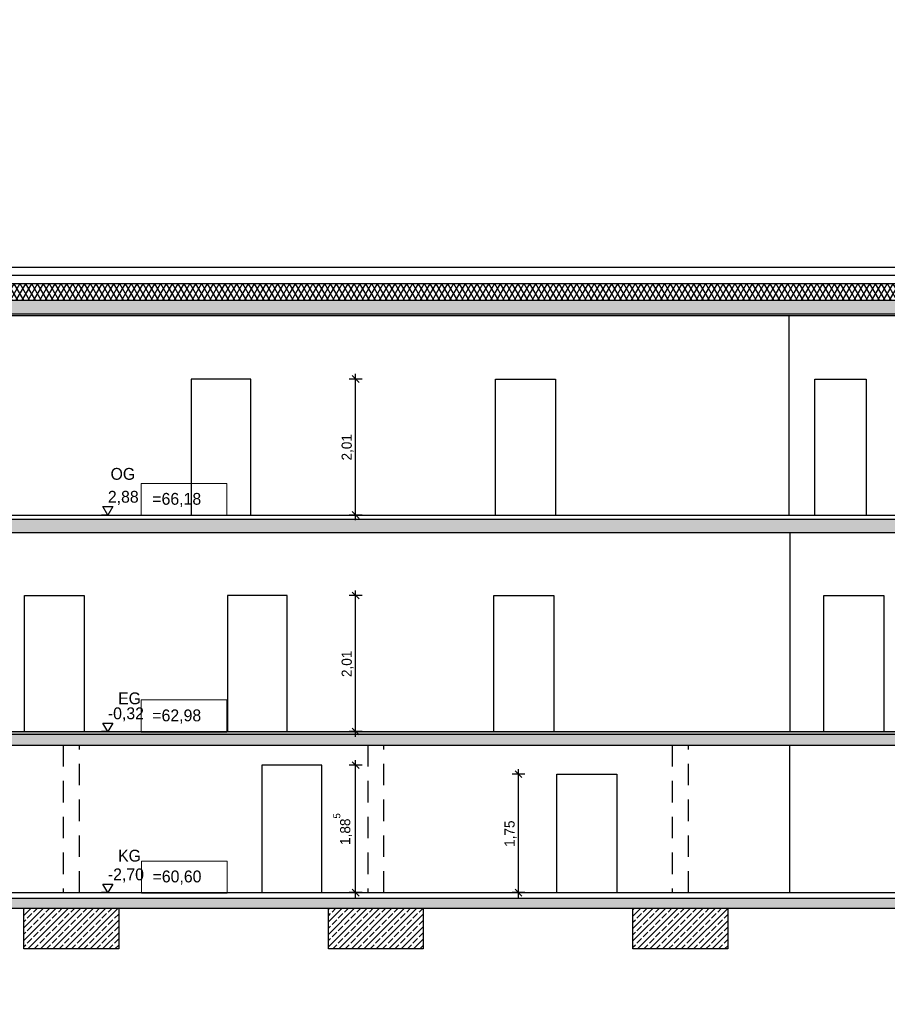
# Model space of a CAD drawing. Extents: x 1 to 209, y 0 to 18.
# Tile 17 of 63: x 38 to 50, y 3 to 18. Entities that reach past the tile are written whole.
import ezdxf

# ---------------------------------------------------------------- set-up
doc = ezdxf.new("R2010")
doc.units = 0
doc.header["$MEASUREMENT"] = 0
doc.linetypes.add('Strichlinie_ lang', pattern=[0.529167, 0.3175, -0.211667])
for name, color, linetype in [('A_1 Dämmung', 7, 'Continuous'), ('A_1 Fundament', 7, 'Continuous'), ('A_DE_DECKE', 7, 'Continuous'), ('P_BM_AUSSEN', 7, 'Continuous'), ('P_BM_ROHBAU', 7, 'Continuous'), ('P_ZE_SYMBOL', 7, 'Continuous'), ('P_ZE_TEXT', 7, 'Continuous'), ('R_NT_DACH', 7, 'Continuous'), ('R_NT_INNENWAND', 7, 'Continuous'), ('R_NT_STUETZE', 7, 'Continuous'), ('R_NT_TUER', 7, 'Continuous'), ('R_TR_HIDDEN', 7, 'Continuous'), ('Schraffuren', 7, 'Continuous')]:
    doc.layers.add(name, color=color, linetype=linetype)
doc.styles.add('ERSTELLTER_STIL_1', font='txt')
doc.styles.add('ERSTELLTER_STIL_2', font='txt')
doc.dimstyles.new('ERSTELLTER_STIL__1', dxfattribs={"dimtxt": 0.15, "dimasz": 0.095, "dimexe": 0.18, "dimexo": 0, "dimgap": 0.09, "dimtad": 1, "dimzin": 0, "dimdsep": 46, "dimtxsty": 'ERSTELLTER_STIL_1', "dimblk": 'ARROWHEAD_6', "dimblk1": 'ARROWHEAD_6', "dimblk2": 'ARROWHEAD_6', "dimcen": 0.09, "dimclrd": 7, "dimclre": 7, "dimclrt": 7, "dimadec": 0, "dimazin": 0, "dimtfac": 1, "dimtdec": 4, "dimtmove": 0, "dimatfit": 3, "dimfxl": 0, "dimtolj": 1, "dimtzin": 0, "dimarcsym": 0})
pattern_1 = [(45, (29.1207, 7.78206), (-0.09192388, 0.09192388), []), (45, (29.07473, 7.82802), (-0.09192388, 0.09192388), [0.0975, -0.0325])]

# ---------------------------------------------------------------- blocks, each defined once
blk = doc.blocks.new('Bemaßung_4_5', base_point=(38.906, 5.082))
at = {"layer": 'P_BM_AUSSEN', "linetype": 'Continuous'}
for p, q in [((38.906, 10.662), (38.833, 10.787)), ((38.833, 10.787), (38.978, 10.787)), ((38.978, 10.787), (38.906, 10.662)), ((38.906, 10.662), (38.812, 10.662)), ((38.906, 10.662), (38.999, 10.662)), ((38.906, 7.462), (38.833, 7.587)), ((38.833, 7.587), (38.978, 7.587)), ((38.978, 7.587), (38.906, 7.462)), ((38.906, 7.462), (38.812, 7.462)), ((38.906, 7.462), (38.999, 7.462)), ((38.906, 5.082), (38.833, 5.207)), ((38.833, 5.207), (38.978, 5.207)), ((38.978, 5.207), (38.906, 5.082)), ((38.906, 5.082), (38.812, 5.082)), ((38.906, 5.082), (38.999, 5.082))]:
    blk.add_line(p, q, dxfattribs=at)
at = {"layer": 'P_BM_AUSSEN', "char_height": 0.175, "attachment_point": 7, "style": 'ERSTELLTER_STIL_1'}
for s, insert in [('{2,88}', (38.906, 10.812)), ('{-0,32}', (38.906, 7.612)), ('{-2,70}', (38.906, 5.232))]:
    blk.add_mtext(s, dxfattribs=dict(at, insert=insert))
blk = doc.blocks.new('*D56', base_point=(29.121, 7.782))
at = {"layer": 'P_BM_ROHBAU', "linetype": 'Continuous'}
for p, q in [((42.618, 6.917), (42.518, 7.017)), ((42.568, 6.967), (42.568, 7.042)), ((42.662, 6.967), (42.474, 6.967)), ((42.568, 5.082), (42.568, 6.967)), ((42.518, 5.132), (42.618, 5.032)), ((42.662, 5.082), (42.474, 5.082)), ((42.568, 5.007), (42.568, 5.082))]:
    blk.add_line(p, q, dxfattribs=at)
at = {"layer": 'P_BM_ROHBAU', "insert": (42.516, 5.787), "char_height": 0.15, "attachment_point": 7, "rotation": 90, "style": 'ERSTELLTER_STIL_1'}
blk.add_mtext('{1,88\\A1{\\H0.7x;\\S5^  ;}}', dxfattribs=at)
blk = doc.blocks.new('ARROWHEAD_6')
at = {"color": 0, "linetype": 'Continuous', "lineweight": 0}
for p, q in [((0, 0), (-1, 0)), ((-0.5, -0.5), (0.5, 0.5))]:
    blk.add_line(p, q, dxfattribs=at)
blk = doc.blocks.new('*D57', base_point=(29.121, 7.782))
at = {"layer": 'P_BM_ROHBAU', "linetype": 'Continuous'}
for p, q in [((42.662, 9.472), (42.474, 9.472)), ((42.618, 9.422), (42.518, 9.522)), ((42.568, 9.472), (42.568, 9.547)), ((42.568, 7.462), (42.568, 9.472)), ((42.662, 7.462), (42.474, 7.462)), ((42.518, 7.512), (42.618, 7.412)), ((42.568, 7.387), (42.568, 7.462))]:
    blk.add_line(p, q, dxfattribs=at)
at = {"layer": 'P_BM_ROHBAU', "insert": (42.538, 8.268), "char_height": 0.15, "attachment_point": 7, "rotation": 90, "style": 'ERSTELLTER_STIL_1'}
blk.add_mtext('{2,01}', dxfattribs=at)
blk = doc.blocks.new('*D58', base_point=(29.121, 7.782))
at = {"layer": 'P_BM_ROHBAU', "linetype": 'Continuous'}
for p, q in [((42.662, 12.672), (42.474, 12.672)), ((42.618, 12.622), (42.518, 12.722)), ((42.568, 12.672), (42.568, 12.747)), ((42.568, 10.662), (42.568, 12.672)), ((42.662, 10.662), (42.474, 10.662)), ((42.518, 10.712), (42.618, 10.612)), ((42.568, 10.587), (42.568, 10.662))]:
    blk.add_line(p, q, dxfattribs=at)
at = {"layer": 'P_BM_ROHBAU', "insert": (42.538, 11.468), "char_height": 0.15, "attachment_point": 7, "rotation": 90, "style": 'ERSTELLTER_STIL_1'}
blk.add_mtext('{2,01}', dxfattribs=at)
blk = doc.blocks.new('*D97', base_point=(29.121, 7.782))
at = {"layer": 'P_BM_ROHBAU', "linetype": 'Continuous'}
for p, q in [((45.025, 6.782), (44.925, 6.882)), ((44.975, 6.832), (44.975, 6.907)), ((45.069, 6.832), (44.881, 6.832)), ((44.975, 5.082), (44.975, 6.832)), ((44.925, 5.132), (45.025, 5.032)), ((45.069, 5.082), (44.881, 5.082)), ((44.975, 5.007), (44.975, 5.082))]:
    blk.add_line(p, q, dxfattribs=at)
at = {"layer": 'P_BM_ROHBAU', "insert": (44.945, 5.758), "char_height": 0.15, "attachment_point": 7, "rotation": 90, "style": 'ERSTELLTER_STIL_1'}
blk.add_mtext('{1,75}', dxfattribs=at)

msp = doc.modelspace()

# ---------------------------------------------------------------- hatches: boundary and pattern name
at = {"layer": 'Schraffuren', "linetype": 'Continuous'}
h = msp.add_hatch(dxfattribs=at)
h.set_pattern_fill('Beton__Stahlbeton_0005', color=256, style=0, pattern_type=2)
h.set_pattern_definition(pattern_1)
h.paths.add_polyline_path([(61.186, 3.682), (61.186, 17.732), (62.586, 17.732), (62.586, 17.032), (62.826, 17.032), (62.826, 17.422), (66.256, 17.422), (66.256, 17.032), (66.556, 17.032), (66.556, 17.422), (70.381, 17.422), (70.381, 17.152), (70.746, 17.152), (70.746, 17.982), (70.546, 17.982), (70.546, 17.582), (62.826, 17.582), (62.826, 17.982), (60.946, 17.982), (60.946, 17.582), (59.206, 17.582), (58.081, 17.582), (58.081, 17.982), (57.881, 17.982), (57.881, 17.152), (58.246, 17.152), (58.246, 17.422), (60.946, 17.422), (60.946, 14.302), (58.246, 14.302), (58.246, 14.142), (60.946, 14.142), (60.946, 11.102), (58.006, 11.102), (58.006, 10.942), (60.946, 10.942), (60.946, 7.702), (59.696, 7.702), (59.696, 7.502), (60.946, 7.502), (60.946, 5.002), (57.746, 5.002), (29.486, 5.002), (29.486, 4.852), (57.746, 4.852), (60.946, 4.852), (60.946, 3.432)], flags=0)
h = msp.add_hatch(dxfattribs=at)
h.set_pattern_fill('Beton__Stahlbeton_0005', color=256, style=0, pattern_type=2)
h.set_pattern_definition(pattern_1)
h.paths.add_polyline_path([(29.321, 13.855), (29.321, 14.237), (29.121, 14.237), (29.121, 13.637), (29.486, 13.637), (57.986, 13.637), (57.986, 13.837), (29.321, 13.837)], flags=0)
h = msp.add_hatch(dxfattribs=at)
h.set_pattern_fill('Dämmung__weich_0005', color=256, style=0, pattern_type=2)
h.set_pattern_definition([(60, (29.1207, 7.78206), (-0.0649519, 0.0375), []), (120, (29.1207, 7.78206), (0.0649519, 0.0375), [])])
h.paths.add_polyline_path([(29.328, 14.086), (29.328, 13.934), (29.417, 13.845), (29.421, 13.844), (29.723, 13.844), (29.723, 13.837), (57.881, 13.837), (57.881, 14.081), (29.715, 14.081)], flags=0)
h = msp.add_hatch(dxfattribs=at)
h.set_pattern_fill('Beton__Stahlbeton_0005', color=256, style=0, pattern_type=2)
h.set_pattern_definition(pattern_1)
h.paths.add_polyline_path([(58.246, 10.402), (58.246, 10.602), (29.246, 10.602), (29.246, 10.222), (29.486, 10.222), (29.486, 10.402)], flags=0)
h = msp.add_hatch(dxfattribs=at)
h.set_pattern_fill('Beton__Stahlbeton_0005', color=256, style=0, pattern_type=2)
h.set_pattern_definition(pattern_1)
h.paths.add_polyline_path([(59.696, 7.502), (59.696, 7.702), (56.341, 7.702), (56.341, 7.592), (56.041, 7.592), (56.041, 7.462), (29.486, 7.462), (29.486, 7.422), (29.246, 7.422), (29.246, 7.262), (56.611, 7.262), (56.611, 7.502)], flags=0)
h = msp.add_hatch(dxfattribs=at)
h.set_pattern_fill('Beton__Stahlbeton_0005', color=256, style=0, pattern_type=2)
h.set_pattern_definition(pattern_1)
h.paths.add_polyline_path([(39.066, 4.852), (37.666, 4.852), (37.666, 4.252), (39.066, 4.252)], flags=0)
h = msp.add_hatch(dxfattribs=at)
h.set_pattern_fill('Beton__Stahlbeton_0005', color=256, style=0, pattern_type=2)
h.set_pattern_definition(pattern_1)
h.paths.add_polyline_path([(42.166, 4.252), (43.566, 4.252), (43.566, 4.852), (42.166, 4.852)], flags=0)
h = msp.add_hatch(dxfattribs=at)
h.set_pattern_fill('Beton__Stahlbeton_0005', color=256, style=0, pattern_type=2)
h.set_pattern_definition(pattern_1)
h.paths.add_polyline_path([(46.666, 4.252), (48.066, 4.252), (48.066, 4.852), (46.666, 4.852)], flags=0)

# ---------------------------------------------------------------- linework, layer by layer
at = {"layer": 'A_1 Dämmung', "linetype": 'Continuous'}
msp.add_line((57.881, 14.081), (29.715, 14.081), dxfattribs=at)
at = {"layer": 'A_1 Fundament', "linetype": 'Continuous'}
for p, q in [((37.666, 4.252), (37.666, 4.852)), ((39.066, 4.852), (39.066, 4.252)), ((42.166, 4.252), (42.166, 4.852)), ((43.566, 4.852), (43.566, 4.252)), ((46.666, 4.252), (46.666, 4.852)), ((48.066, 4.852), (48.066, 4.252)), ((39.066, 4.252), (37.666, 4.252)), ((43.566, 4.252), (42.166, 4.252)), ((48.066, 4.252), (46.666, 4.252))]:
    msp.add_line(p, q, dxfattribs=at)
at = {"layer": 'A_DE_DECKE', "linetype": 'Continuous'}
msp.add_line((29.241, 13.612), (51.926, 13.612), dxfattribs=at)
at = {"layer": 'P_ZE_SYMBOL', "color": 255, "linetype": 'Continuous', "lineweight": 18, "flags": 128}
for points in [[(39.398, 11.129), (40.666, 11.129), (40.666, 10.654), (39.398, 10.654)], [(39.398, 7.929), (40.666, 7.929), (40.666, 7.454), (39.398, 7.454)], [(39.402, 5.549), (40.671, 5.549), (40.671, 5.074), (39.402, 5.074)]]:
    msp.add_lwpolyline(points, close=True, dxfattribs=at)
at = {"layer": 'R_NT_DACH', "linetype": 'Continuous'}
for p, q in [((29.438, 14.325), (52.061, 14.325)), ((29.437, 14.209), (52.061, 14.209))]:
    msp.add_line(p, q, dxfattribs=at)
at = {"layer": 'R_NT_INNENWAND', "linetype": 'Continuous'}
for p, q in [((41.183, 6.967), (41.183, 5.082)), ((42.068, 6.967), (41.183, 6.967)), ((42.068, 5.082), (42.068, 6.967)), ((45.541, 5.082), (45.541, 6.832)), ((45.541, 6.832), (46.426, 6.832)), ((46.426, 6.832), (46.426, 5.082))]:
    msp.add_line(p, q, dxfattribs=at)
at = {"layer": 'R_NT_STUETZE', "linetype": 'Strichlinie_ lang'}
for p, q in [((38.246, 7.262), (38.246, 5.082)), ((38.486, 5.082), (38.486, 7.262)), ((42.746, 7.262), (42.746, 5.082)), ((42.986, 5.082), (42.986, 7.262)), ((47.246, 7.262), (47.246, 5.082)), ((47.486, 5.082), (47.486, 7.262))]:
    msp.add_line(p, q, dxfattribs=at)
at = {"layer": 'R_NT_TUER', "linetype": 'Continuous'}
for p, q in [((40.136, 12.672), (40.136, 10.662)), ((41.021, 12.672), (40.136, 12.672)), ((41.021, 10.662), (41.021, 12.672)), ((44.636, 10.662), (44.636, 12.672)), ((44.636, 12.672), (45.521, 12.672)), ((45.521, 12.672), (45.521, 10.662)), ((49.353, 10.662), (49.353, 12.672)), ((49.353, 12.672), (50.113, 12.672)), ((50.113, 12.672), (50.113, 10.662)), ((37.673, 7.462), (37.673, 9.472)), ((37.673, 9.472), (38.558, 9.472)), ((38.558, 9.472), (38.558, 7.462)), ((40.673, 9.472), (40.673, 7.462)), ((41.558, 9.472), (40.673, 9.472)), ((41.558, 7.462), (41.558, 9.472)), ((44.611, 7.462), (44.611, 9.472)), ((44.611, 9.472), (45.496, 9.472)), ((45.496, 9.472), (45.496, 7.462)), ((49.486, 7.462), (49.486, 9.472)), ((49.486, 9.472), (50.371, 9.472)), ((50.371, 9.472), (50.371, 7.462))]:
    msp.add_line(p, q, dxfattribs=at)
at = {"layer": 'R_TR_HIDDEN', "linetype": 'Continuous'}
for p, q in [((29.321, 13.837), (58.006, 13.837)), ((29.121, 13.637), (57.986, 13.637)), ((48.971, 13.612), (48.971, 10.662)), ((29.486, 10.662), (56.401, 10.662)), ((29.246, 10.602), (58.246, 10.602)), ((29.486, 10.402), (58.246, 10.402)), ((48.986, 10.402), (48.986, 7.462)), ((29.246, 7.422), (56.011, 7.422)), ((29.486, 7.462), (56.041, 7.462)), ((29.246, 7.262), (56.736, 7.262)), ((48.986, 5.082), (48.986, 7.262)), ((29.486, 5.082), (57.746, 5.082)), ((29.486, 5.002), (57.746, 5.002)), ((28.886, 4.852), (60.946, 4.852))]:
    msp.add_line(p, q, dxfattribs=at)
at = {"layer": 'Schraffuren', "color": 255, "linetype": 'Continuous', "lineweight": 18, "flags": 128}
for points in [[(29.321, 13.855), (29.321, 14.237), (29.121, 14.237), (29.121, 13.637), (29.486, 13.637), (57.986, 13.637), (57.986, 13.837), (29.321, 13.837)], [(29.328, 14.086), (29.328, 13.934), (29.417, 13.845), (29.421, 13.844), (29.723, 13.844), (29.723, 13.837), (57.881, 13.837), (57.881, 14.081), (29.715, 14.081)], [(58.246, 10.402), (58.246, 10.602), (29.246, 10.602), (29.246, 10.222), (29.486, 10.222), (29.486, 10.402)], [(59.696, 7.502), (59.696, 7.702), (56.341, 7.702), (56.341, 7.592), (56.041, 7.592), (56.041, 7.462), (29.486, 7.462), (29.486, 7.422), (29.246, 7.422), (29.246, 7.262), (56.611, 7.262), (56.611, 7.502)], [(39.066, 4.852), (37.666, 4.852), (37.666, 4.252), (39.066, 4.252)], [(42.166, 4.252), (43.566, 4.252), (43.566, 4.852), (42.166, 4.852)], [(46.666, 4.252), (48.066, 4.252), (48.066, 4.852), (46.666, 4.852)]]:
    msp.add_lwpolyline(points, close=True, dxfattribs=at)
msp.add_lwpolyline([(57.746, 5.002), (29.486, 5.002), (29.486, 4.852), (57.746, 4.852)], dxfattribs=at)

# ---------------------------------------------------------------- block references
at = {"layer": 'P_BM_AUSSEN', "linetype": 'Continuous'}
msp.add_blockref('Bemaßung_4_5', (38.906, 5.082), dxfattribs=at)

# ---------------------------------------------------------------- texts
at = {"layer": 'P_ZE_SYMBOL', "linetype": 'Continuous', "char_height": 0.175, "attachment_point": 1, "style": 'ERSTELLTER_STIL_1'}
for s, insert in [('{ =66,18}', (39.498, 10.989)), ('{ =62,98}', (39.498, 7.789)), ('{ =60,60}', (39.502, 5.409))]:
    msp.add_mtext(s, dxfattribs=dict(at, insert=insert))
at = {"layer": 'P_ZE_TEXT', "linetype": 'Continuous', "char_height": 0.175, "attachment_point": 2, "style": 'ERSTELLTER_STIL_2'}
for s, insert in [('{OG}', (39.128, 11.358)), ('{EG}', (39.226, 8.041)), ('{KG}', (39.226, 5.716))]:
    msp.add_mtext(s, dxfattribs=dict(at, insert=insert))

# ---------------------------------------------------------------- dimensions: what is measured, and where the dimension line sits
at = {"layer": 'P_BM_ROHBAU', "linetype": 'Continuous'}
for base, p1, p2, picture, middle in [((42.568, 10.662), (41.021, 10.662), (41.021, 12.672), '*D58', (42.463, 11.667)), ((42.568, 7.462), (41.558, 7.462), (41.558, 9.472), '*D57', (42.463, 8.467)), ((42.568196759, 5.082062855), (42.068196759, 5.082062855), (42.068196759, 6.967062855), '*D56', (42.463196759, 6.192713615)), ((44.975, 5.082), (45.541, 5.082), (45.541, 6.832), '*D97', (44.87, 5.954))]:
    dim = msp.add_linear_dim(base=base, p1=p1, p2=p2, angle=90, dimstyle='ERSTELLTER_STIL__1', dxfattribs=at)
    dim.commit()
    dim.dimension.update_dxf_attribs({"geometry": picture, "text_midpoint": middle})

doc.saveas('drawing.dxf')
